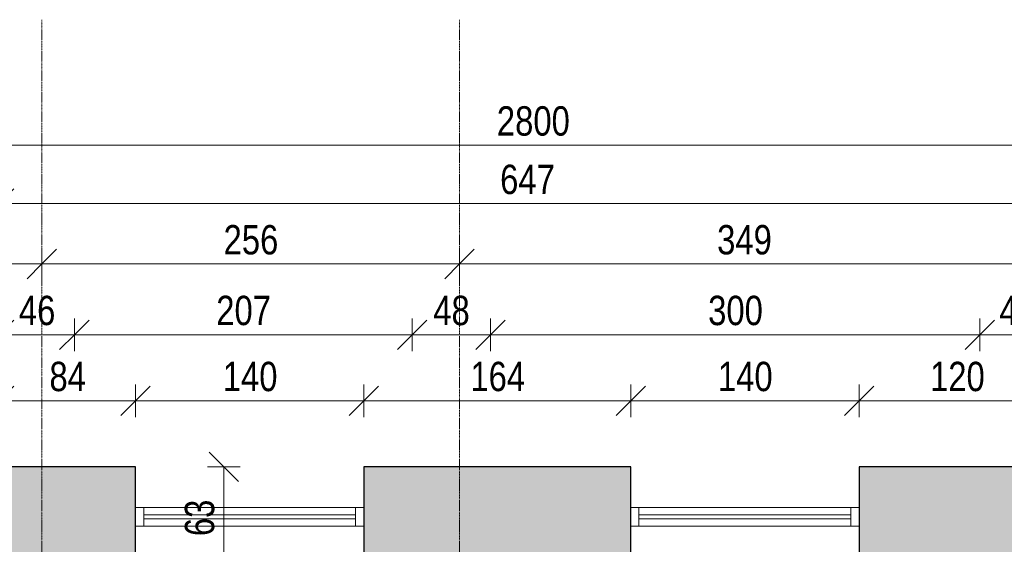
# Model space of a CAD drawing. Header units: centimetres. Extents: x 14811 to 18313, y -10850 to -8539.
# Tile 11 of 13: x 16206 to 16810, y -8860 to -8539. Entities that reach past the tile are written whole.
import ezdxf

# ---------------------------------------------------------------- set-up
doc = ezdxf.new("R2010")
doc.units = ezdxf.units.CM
doc.linetypes.add('Linia siatki', pattern=[0.9925, 0.47, -0.2175, 0.0875, -0.2175])
for name, color, linetype, lineweight in [('A-ANNO-DIMS', 211, 'Continuous', 9), ('A-ANNO-DIMS-100', 211, 'Continuous', 9), ('A-GLAZ', 151, 'Continuous', 9), ('A-WALL', 113, 'Continuous', 9), ('A-WALL-PATT', 111, 'Continuous', 25), ('S-GRID', 1, 'Continuous', 9)]:
    doc.layers.add(name, color=color, linetype=linetype, lineweight=lineweight)
doc.styles.add('Arial_2', font='arial.ttf', dxfattribs={"width": 0.8, "height": 18})
doc.dimstyles.new('Przekątna_-_1_8_mm_Arial', dxfattribs={"dimscale": 30.48, "dimtxt": 18.364669, "dimasz": 0.590551, "dimexe": 0.328084, "dimexo": 0.0625, "dimgap": 0.016404, "dimtad": 1, "dimdec": 0, "dimdsep": 46, "dimtxsty": 'Arial_2', "dimblk1": 'OBLIQUE', "dimblk2": 'OBLIQUE', "dimsah": 1, "dimcen": 0.09, "dimazin": 0, "dimtfac": 1, "dimtdec": 4, "dimtix": 1, "dimtmove": 0, "dimatfit": 3, "dimfxl": 0.328084, "dimfxlon": 1, "dimtvp": 1, "dimtolj": 1, "dimtzin": 0, "dimarcsym": 2})

# ---------------------------------------------------------------- blocks, each defined once
blk = doc.blocks.new('Aluminum_1 szybowe - OKNA NA KLATCE 140_490-541849-4_Poziom piętra inwentaryzacja')
at = {"layer": 'A-GLAZ', "lineweight": 18}
for p, q in [((-132.08, 11.66), (-137.16, 11.66)), ((-132.08, 0.23), (-132.08, 11.66)), ((-2.24, 7.21), (-132.08, 7.21)), ((-132.08, 7.21), (-132.08, 4.67)), ((2.84, 11.66), (-2.24, 11.66)), ((-2.24, 11.66), (-2.24, 0.23)), ((-2.24, 4.67), (-2.24, 7.21)), ((-137.16, 0.23), (-132.08, 0.23)), ((-132.08, 4.67), (-2.24, 4.67)), ((-2.24, 0.23), (2.84, 0.23))]:
    blk.add_line(p, q, dxfattribs=at)
at = {"layer": 'A-GLAZ'}
for p, q in [((-132.08, 11.66), (-2.24, 11.66)), ((-2.24, 0.23), (-132.08, 0.23))]:
    blk.add_line(p, q, dxfattribs=at)
blk = doc.blocks.new('DIMBLOCK6-4_Poziom piętra inwentaryzacja')
at = {"layer": 'A-ANNO-DIMS-100'}
for p, q in [((16193.62, -8772.22), (16193.62, -8762.22)), ((16277.12, -8772.22), (16277.12, -8762.22)), ((16193.62, -8772.22), (16202.62, -8763.22)), ((16277.12, -8772.22), (16286.12, -8763.22)), ((16193.62, -8772.22), (16184.62, -8781.22)), ((16193.62, -8772.22), (16277.12, -8772.22)), ((16193.62, -8772.22), (16193.62, -8782.22)), ((16277.12, -8772.22), (16268.12, -8781.22)), ((16277.12, -8772.22), (16277.12, -8782.22))]:
    blk.add_line(p, q, dxfattribs=at)
at = {"layer": 'A-ANNO-DIMS-100', "color": 0, "insert": (16224.35, -8748.36), "char_height": 18, "width": 26.4451, "attachment_point": 1, "line_spacing_factor": 0.941778, "style": 'Arial_2'}
blk.add_mtext('84', dxfattribs=at)
blk = doc.blocks.new('_Oblique')
at = {"color": 0, "linetype": 'ByBlock', "lineweight": -2}
blk.add_line((-0.5, -0.5), (0.5, 0.5), dxfattribs=at)
blk = doc.blocks.new('DIMBLOCK7-4_Poziom piętra inwentaryzacja')
at = {"layer": 'A-ANNO-DIMS-100'}
for p, q in [((16277.12, -8772.22), (16277.12, -8762.22)), ((16417.12, -8772.22), (16417.12, -8762.22)), ((16277.12, -8772.22), (16286.12, -8763.22)), ((16417.12, -8772.22), (16426.12, -8763.22)), ((16277.12, -8772.22), (16268.12, -8781.22)), ((16277.12, -8772.22), (16417.12, -8772.22)), ((16277.12, -8772.22), (16277.12, -8782.22)), ((16417.12, -8772.22), (16408.12, -8781.22)), ((16417.12, -8772.22), (16417.12, -8782.22))]:
    blk.add_line(p, q, dxfattribs=at)
at = {"layer": 'A-ANNO-DIMS-100', "color": 0, "insert": (16330.59, -8748.36), "char_height": 18, "width": 39.6677, "attachment_point": 1, "line_spacing_factor": 0.941778, "style": 'Arial_2'}
blk.add_mtext('140', dxfattribs=at)
blk = doc.blocks.new('DIMBLOCK8-4_Poziom piętra inwentaryzacja')
at = {"layer": 'A-ANNO-DIMS-100'}
for p, q in [((16417.12, -8772.22), (16417.12, -8762.22)), ((16580.62, -8772.22), (16580.62, -8762.22)), ((16417.12, -8772.22), (16426.12, -8763.22)), ((16580.62, -8772.22), (16589.62, -8763.22)), ((16417.12, -8772.22), (16408.12, -8781.22)), ((16417.12, -8772.22), (16580.62, -8772.22)), ((16417.12, -8772.22), (16417.12, -8782.22)), ((16580.62, -8772.22), (16571.62, -8781.22)), ((16580.62, -8772.22), (16580.62, -8782.22))]:
    blk.add_line(p, q, dxfattribs=at)
at = {"layer": 'A-ANNO-DIMS-100', "color": 0, "insert": (16482.34, -8748.36), "char_height": 18, "width": 39.6677, "attachment_point": 1, "line_spacing_factor": 0.941778, "style": 'Arial_2'}
blk.add_mtext('164', dxfattribs=at)
blk = doc.blocks.new('DIMBLOCK9-4_Poziom piętra inwentaryzacja')
at = {"layer": 'A-ANNO-DIMS-100'}
for p, q in [((16580.62, -8772.22), (16580.62, -8762.22)), ((16720.62, -8772.22), (16720.62, -8762.22)), ((16580.62, -8772.22), (16589.62, -8763.22)), ((16720.62, -8772.22), (16729.62, -8763.22)), ((16580.62, -8772.22), (16571.62, -8781.22)), ((16580.62, -8772.22), (16720.62, -8772.22)), ((16580.62, -8772.22), (16580.62, -8782.22)), ((16720.62, -8772.22), (16711.62, -8781.22)), ((16720.62, -8772.22), (16720.62, -8782.22))]:
    blk.add_line(p, q, dxfattribs=at)
at = {"layer": 'A-ANNO-DIMS-100', "color": 0, "insert": (16634.09, -8748.36), "char_height": 18, "width": 39.6677, "attachment_point": 1, "line_spacing_factor": 0.941778, "style": 'Arial_2'}
blk.add_mtext('140', dxfattribs=at)
blk = doc.blocks.new('DIMBLOCK10-4_Poziom piętra inwentaryzacja')
at = {"layer": 'A-ANNO-DIMS-100'}
for p, q in [((16720.62, -8772.22), (16720.62, -8762.22)), ((16840.62, -8772.22), (16840.62, -8762.22)), ((16720.62, -8772.22), (16729.62, -8763.22)), ((16840.62, -8772.22), (16849.62, -8763.22)), ((16720.62, -8772.22), (16711.62, -8781.22)), ((16720.62, -8772.22), (16840.62, -8772.22)), ((16720.62, -8772.22), (16720.62, -8782.22)), ((16840.62, -8772.22), (16831.62, -8781.22)), ((16840.62, -8772.22), (16840.62, -8782.22))]:
    blk.add_line(p, q, dxfattribs=at)
at = {"layer": 'A-ANNO-DIMS-100', "color": 0, "insert": (16764.09, -8748.36), "char_height": 18, "width": 39.6677, "attachment_point": 1, "line_spacing_factor": 0.941778, "style": 'Arial_2'}
blk.add_mtext('120', dxfattribs=at)
blk = doc.blocks.new('DIMBLOCK22-4_Poziom piętra inwentaryzacja')
at = {"layer": 'A-ANNO-DIMS-100'}
for p, q in [((16193.62, -8731.77), (16193.62, -8721.77)), ((16193.62, -8731.77), (16202.62, -8722.77)), ((16239.62, -8731.77), (16239.62, -8721.77)), ((16239.62, -8731.77), (16248.62, -8722.77)), ((16193.62, -8731.77), (16184.62, -8740.77)), ((16193.62, -8731.77), (16239.62, -8731.77)), ((16193.62, -8731.77), (16193.62, -8741.77)), ((16239.62, -8731.77), (16230.62, -8740.77)), ((16239.62, -8731.77), (16239.62, -8741.77))]:
    blk.add_line(p, q, dxfattribs=at)
at = {"layer": 'A-ANNO-DIMS-100', "color": 0, "insert": (16205.6, -8707.9), "char_height": 18, "width": 26.4451, "attachment_point": 1, "line_spacing_factor": 0.941778, "style": 'Arial_2'}
blk.add_mtext('46', dxfattribs=at)
blk = doc.blocks.new('DIMBLOCK23-4_Poziom piętra inwentaryzacja')
at = {"layer": 'A-ANNO-DIMS-100'}
for p, q in [((16239.62, -8731.77), (16239.62, -8721.77)), ((16239.62, -8731.77), (16248.62, -8722.77)), ((16446.62, -8731.77), (16446.62, -8721.77)), ((16446.62, -8731.77), (16455.62, -8722.77)), ((16239.62, -8731.77), (16230.62, -8740.77)), ((16239.62, -8731.77), (16446.62, -8731.77)), ((16239.62, -8731.77), (16239.62, -8741.77)), ((16446.62, -8731.77), (16437.62, -8740.77)), ((16446.62, -8731.77), (16446.62, -8741.77))]:
    blk.add_line(p, q, dxfattribs=at)
at = {"layer": 'A-ANNO-DIMS-100', "color": 0, "insert": (16326.59, -8707.9), "char_height": 18, "width": 39.6677, "attachment_point": 1, "line_spacing_factor": 0.941778, "style": 'Arial_2'}
blk.add_mtext('207', dxfattribs=at)
blk = doc.blocks.new('DIMBLOCK24-4_Poziom piętra inwentaryzacja')
at = {"layer": 'A-ANNO-DIMS-100'}
for p, q in [((16446.62, -8731.77), (16446.62, -8721.77)), ((16446.62, -8731.77), (16455.62, -8722.77)), ((16494.62, -8731.77), (16494.62, -8721.77)), ((16494.62, -8731.77), (16503.62, -8722.77)), ((16446.62, -8731.77), (16437.62, -8740.77)), ((16446.62, -8731.77), (16494.62, -8731.77)), ((16446.62, -8731.77), (16446.62, -8741.77)), ((16494.62, -8731.77), (16485.62, -8740.77)), ((16494.62, -8731.77), (16494.62, -8741.77))]:
    blk.add_line(p, q, dxfattribs=at)
at = {"layer": 'A-ANNO-DIMS-100', "color": 0, "insert": (16459.6, -8707.9), "char_height": 18, "width": 26.4451, "attachment_point": 1, "line_spacing_factor": 0.941778, "style": 'Arial_2'}
blk.add_mtext('48', dxfattribs=at)
blk = doc.blocks.new('DIMBLOCK25-4_Poziom piętra inwentaryzacja')
at = {"layer": 'A-ANNO-DIMS-100'}
for p, q in [((16494.62, -8731.77), (16494.62, -8721.77)), ((16494.62, -8731.77), (16503.62, -8722.77)), ((16794.62, -8731.77), (16794.62, -8721.77)), ((16794.62, -8731.77), (16803.62, -8722.77)), ((16494.62, -8731.77), (16485.62, -8740.77)), ((16494.62, -8731.77), (16794.62, -8731.77)), ((16494.62, -8731.77), (16494.62, -8741.77)), ((16794.62, -8731.77), (16785.62, -8740.77)), ((16794.62, -8731.77), (16794.62, -8741.77))]:
    blk.add_line(p, q, dxfattribs=at)
at = {"layer": 'A-ANNO-DIMS-100', "color": 0, "insert": (16628.09, -8707.9), "char_height": 18, "width": 39.6677, "attachment_point": 1, "line_spacing_factor": 0.941778, "style": 'Arial_2'}
blk.add_mtext('300', dxfattribs=at)
blk = doc.blocks.new('DIMBLOCK26-4_Poziom piętra inwentaryzacja')
at = {"layer": 'A-ANNO-DIMS-100'}
for p, q in [((16794.62, -8731.77), (16794.62, -8721.77)), ((16794.62, -8731.77), (16803.62, -8722.77)), ((16840.62, -8731.77), (16840.62, -8721.77)), ((16840.62, -8731.77), (16849.62, -8722.77)), ((16794.62, -8731.77), (16785.62, -8740.77)), ((16794.62, -8731.77), (16840.62, -8731.77)), ((16794.62, -8731.77), (16794.62, -8741.77)), ((16840.62, -8731.77), (16831.62, -8740.77)), ((16840.62, -8731.77), (16840.62, -8741.77))]:
    blk.add_line(p, q, dxfattribs=at)
at = {"layer": 'A-ANNO-DIMS-100', "color": 0, "insert": (16806.6, -8707.9), "char_height": 18, "width": 26.4451, "attachment_point": 1, "line_spacing_factor": 0.941778, "style": 'Arial_2'}
blk.add_mtext('46', dxfattribs=at)
blk = doc.blocks.new('DIMBLOCK33-4_Poziom piętra inwentaryzacja')
at = {"layer": 'A-ANNO-DIMS-100'}
for p, q in [((15688.62, -8688.43), (15688.62, -8678.43)), ((15688.62, -8688.43), (15697.62, -8679.43)), ((16219.62, -8688.43), (16219.62, -8678.43)), ((16219.62, -8688.43), (16228.62, -8679.43)), ((15688.62, -8688.43), (15679.62, -8697.43)), ((15688.62, -8688.43), (16219.62, -8688.43)), ((15688.62, -8688.43), (15688.62, -8698.43)), ((16219.62, -8688.43), (16210.62, -8697.43)), ((16219.62, -8688.43), (16219.62, -8698.43))]:
    blk.add_line(p, q, dxfattribs=at)
at = {"layer": 'A-ANNO-DIMS-100', "color": 0, "insert": (15937.59, -8664.56), "char_height": 18, "width": 39.6677, "attachment_point": 1, "line_spacing_factor": 0.941778, "style": 'Arial_2'}
blk.add_mtext('531', dxfattribs=at)
blk = doc.blocks.new('DIMBLOCK34-4_Poziom piętra inwentaryzacja')
at = {"layer": 'A-ANNO-DIMS-100'}
for p, q in [((16219.62, -8688.43), (16219.62, -8678.43)), ((16219.62, -8688.43), (16228.62, -8679.43)), ((16475.62, -8688.43), (16475.62, -8678.43)), ((16475.62, -8688.43), (16484.62, -8679.43)), ((16219.62, -8688.43), (16210.62, -8697.43)), ((16219.62, -8688.43), (16475.62, -8688.43)), ((16219.62, -8688.43), (16219.62, -8698.43)), ((16475.62, -8688.43), (16466.62, -8697.43)), ((16475.62, -8688.43), (16475.62, -8698.43))]:
    blk.add_line(p, q, dxfattribs=at)
at = {"layer": 'A-ANNO-DIMS-100', "color": 0, "insert": (16331.09, -8664.56), "char_height": 18, "width": 39.6677, "attachment_point": 1, "line_spacing_factor": 0.941778, "style": 'Arial_2'}
blk.add_mtext('256', dxfattribs=at)
blk = doc.blocks.new('DIMBLOCK35-4_Poziom piętra inwentaryzacja')
at = {"layer": 'A-ANNO-DIMS-100'}
for p, q in [((16475.62, -8688.43), (16475.62, -8678.43)), ((16475.62, -8688.43), (16484.62, -8679.43)), ((16824.62, -8688.43), (16824.62, -8678.43)), ((16824.62, -8688.43), (16833.62, -8679.43)), ((16475.62, -8688.43), (16466.62, -8697.43)), ((16475.62, -8688.43), (16824.62, -8688.43)), ((16475.62, -8688.43), (16475.62, -8698.43)), ((16824.62, -8688.43), (16815.62, -8697.43)), ((16824.62, -8688.43), (16824.62, -8698.43))]:
    blk.add_line(p, q, dxfattribs=at)
at = {"layer": 'A-ANNO-DIMS-100', "color": 0, "insert": (16633.59, -8664.56), "char_height": 18, "width": 39.6677, "attachment_point": 1, "line_spacing_factor": 0.941778, "style": 'Arial_2'}
blk.add_mtext('349', dxfattribs=at)
blk = doc.blocks.new('DIMBLOCK40-4_Poziom piętra inwentaryzacja')
at = {"layer": 'A-ANNO-DIMS-100'}
for p, q in [((16193.62, -8651.45), (16193.62, -8641.45)), ((16840.62, -8651.45), (16840.62, -8641.45)), ((16193.62, -8651.45), (16202.62, -8642.45)), ((16840.62, -8651.45), (16849.62, -8642.45)), ((16193.62, -8651.45), (16184.62, -8660.45)), ((16193.62, -8651.45), (16840.62, -8651.45)), ((16193.62, -8651.45), (16193.62, -8661.45)), ((16840.62, -8651.45), (16831.62, -8660.45)), ((16840.62, -8651.45), (16840.62, -8661.45))]:
    blk.add_line(p, q, dxfattribs=at)
at = {"layer": 'A-ANNO-DIMS-100', "color": 0, "insert": (16500.59, -8627.58), "char_height": 18, "width": 39.6677, "attachment_point": 1, "line_spacing_factor": 0.941778, "style": 'Arial_2'}
blk.add_mtext('647', dxfattribs=at)
blk = doc.blocks.new('DIMBLOCK42-4_Poziom piętra inwentaryzacja')
at = {"layer": 'A-ANNO-DIMS-100'}
for p, q in [((15120.62, -8615.64), (15120.62, -8605.64)), ((17920.62, -8615.64), (17920.62, -8605.64)), ((15120.62, -8615.64), (15129.62, -8606.64)), ((17920.62, -8615.64), (17929.62, -8606.64)), ((15120.62, -8615.64), (15111.62, -8624.64)), ((15120.62, -8615.64), (17920.62, -8615.64)), ((15120.62, -8615.64), (15120.62, -8625.64)), ((17920.62, -8615.64), (17911.62, -8624.64)), ((17920.62, -8615.64), (17920.62, -8625.64))]:
    blk.add_line(p, q, dxfattribs=at)
at = {"layer": 'A-ANNO-DIMS-100', "color": 0, "insert": (16498.58, -8591.77), "char_height": 18, "width": 52.8902, "attachment_point": 1, "line_spacing_factor": 0.941778, "style": 'Arial_2'}
blk.add_mtext('2800', dxfattribs=at)
blk = doc.blocks.new('DIMBLOCK158-4_Poziom piętra inwentaryzacja')
at = {"layer": 'A-ANNO-DIMS-100'}
for p, q in [((16331.2, -8812.71), (16322.2, -8803.71)), ((16331.2, -8812.71), (16321.2, -8812.71)), ((16331.2, -8875.71), (16331.2, -8812.71)), ((16331.2, -8812.71), (16340.2, -8821.71)), ((16331.2, -8812.71), (16341.2, -8812.71)), ((16331.2, -8875.71), (16322.2, -8866.71)), ((16331.2, -8875.71), (16321.2, -8875.71)), ((16331.2, -8875.71), (16340.2, -8884.71)), ((16331.2, -8875.71), (16341.2, -8875.71))]:
    blk.add_line(p, q, dxfattribs=at)
at = {"layer": 'A-ANNO-DIMS-100', "color": 0, "insert": (16307.34, -8855.23), "char_height": 18, "width": 26.4451, "attachment_point": 1, "rotation": 90, "line_spacing_factor": 0.941778, "style": 'Arial_2'}
blk.add_mtext('63', dxfattribs=at)

msp = doc.modelspace()

# ---------------------------------------------------------------- hatches: boundary and pattern name
at = {"layer": 'A-WALL-PATT', "lineweight": 9}
h = msp.add_hatch(color=256, dxfattribs=at)
h.paths.add_polyline_path([(16209.03, -10415.71), (16239.62, -10415.71), (16239.62, -9561.71), (16193.62, -9561.71), (16193.62, -10415.71)])
h.paths.add_polyline_path([(16194.62, -9416.71), (16239.62, -9416.71), (16239.62, -8812.71), (16193.62, -8812.71), (16193.62, -9416.71)])
h = msp.add_hatch(color=256, dxfattribs=at)
h.paths.add_polyline_path([(16742.11, -8875.71), (16794.62, -8875.71), (16794.62, -8812.71), (16720.62, -8812.71), (16720.62, -8875.71)])
h.paths.add_polyline_path([(16494.62, -8875.71), (16580.62, -8875.71), (16580.62, -8812.71), (16417.12, -8812.71), (16417.12, -8875.71), (16475.57, -8875.71)])
h.paths.add_polyline_path([(16277.12, -8875.71), (16277.12, -8812.71), (16239.62, -8812.71), (16239.62, -8875.71), (16262.33, -8875.71)])
h = msp.add_hatch(color=256, dxfattribs=at)
h.paths.add_polyline_path([(16840.62, -10352.71), (16840.62, -9574.71), (16794.62, -9574.71), (16794.62, -10352.71)])
h.paths.add_polyline_path([(16824.62, -9429.71), (16840.62, -9429.71), (16840.62, -8812.71), (16794.62, -8812.71), (16794.62, -9429.71)])

# ---------------------------------------------------------------- linework, layer by layer
at = {"layer": 'A-WALL', "lineweight": 25}
for p, q in [((16277.12, -8812.71), (16193.62, -8812.71)), ((16277.12, -8875.71), (16277.12, -8812.71)), ((16580.62, -8812.71), (16417.12, -8812.71)), ((16417.12, -8812.71), (16417.12, -8875.71)), ((16580.62, -8875.71), (16580.62, -8812.71)), ((16840.62, -8812.71), (16720.62, -8812.71)), ((16720.62, -8812.71), (16720.62, -8875.71))]:
    msp.add_line(p, q, dxfattribs=at)
at = {"layer": 'S-GRID', "linetype": 'Linia siatki'}
for p, q in [((16219.62, -8538.72), (16219.62, -10790.24)), ((16475.62, -8538.72), (16475.62, -10790.24))]:
    msp.add_line(p, q, dxfattribs=at)

# ---------------------------------------------------------------- block references
at = {"layer": 'A-GLAZ'}
for p in [(16414.28, -8849.37), (16717.78, -8849.37)]:
    msp.add_blockref('Aluminum_1 szybowe - OKNA NA KLATCE 140_490-541849-4_Poziom piętra inwentaryzacja', p, dxfattribs=at)

# ---------------------------------------------------------------- dimensions: what is measured, and where the dimension line sits
at = {"layer": 'A-ANNO-DIMS'}
for base, p1, p2, override, picture, middle in [((17920.62, -8615.64), (15120.62, -8625.64), (17920.62, -8625.64), {"dimpost": '<>', "dimfxl": 2800}, 'DIMBLOCK42-4_Poziom piętra inwentaryzacja', (16520.62, -8605.95)), ((16840.62, -8651.45), (16193.62, -8661.45), (16840.62, -8661.45), {"dimpost": '<>', "dimfxl": 647}, 'DIMBLOCK40-4_Poziom piętra inwentaryzacja', (16517.12, -8641.76)), ((16219.62, -8688.43), (15688.62, -8678.43), (16219.62, -8678.43), {"dimpost": '<>', "dimfxl": 531}, 'DIMBLOCK33-4_Poziom piętra inwentaryzacja', (15954.12, -8678.74)), ((16475.62, -8688.43), (16219.62, -8678.43), (16475.62, -8678.43), {"dimpost": '<>', "dimfxl": 256}, 'DIMBLOCK34-4_Poziom piętra inwentaryzacja', (16347.62, -8678.74)), ((16824.62, -8688.43), (16475.62, -8678.43), (16824.62, -8678.43), {"dimpost": '<>', "dimfxl": 349}, 'DIMBLOCK35-4_Poziom piętra inwentaryzacja', (16650.12, -8678.74)), ((16239.62, -8731.77), (16193.62, -8741.77), (16239.62, -8741.77), {"dimpost": '<>', "dimfxl": 46}, 'DIMBLOCK22-4_Poziom piętra inwentaryzacja', (16216.62, -8722.07)), ((16446.62, -8731.77), (16239.62, -8741.77), (16446.62, -8741.77), {"dimpost": '<>', "dimfxl": 207}, 'DIMBLOCK23-4_Poziom piętra inwentaryzacja', (16343.12, -8722.07)), ((16494.62, -8731.77), (16446.62, -8741.77), (16494.62, -8741.77), {"dimpost": '<>', "dimfxl": 48}, 'DIMBLOCK24-4_Poziom piętra inwentaryzacja', (16470.62, -8722.07)), ((16794.62, -8731.77), (16494.62, -8741.77), (16794.62, -8741.77), {"dimpost": '<>', "dimfxl": 300}, 'DIMBLOCK25-4_Poziom piętra inwentaryzacja', (16644.62, -8722.07)), ((16840.62, -8731.77), (16794.62, -8741.77), (16840.62, -8741.77), {"dimpost": '<>', "dimfxl": 46}, 'DIMBLOCK26-4_Poziom piętra inwentaryzacja', (16817.62, -8722.07)), ((16277.12255481, -8772.22333035), (16193.62255481, -8782.22333035), (16277.12255481, -8782.22333035), {"dimpost": '<>', "dimfxl": 83.5}, 'DIMBLOCK6-4_Poziom piętra inwentaryzacja', (16235.37255481, -8762.53301652)), ((16417.12, -8772.22), (16277.12, -8782.22), (16417.12, -8782.22), {"dimpost": '<>', "dimfxl": 140}, 'DIMBLOCK7-4_Poziom piętra inwentaryzacja', (16347.12, -8762.53)), ((16580.62255481, -8772.22333035), (16417.12255481, -8782.22333035), (16580.62255481, -8782.22333035), {"dimpost": '<>', "dimfxl": 163.5}, 'DIMBLOCK8-4_Poziom piętra inwentaryzacja', (16498.87255481, -8762.53301652)), ((16720.62, -8772.22), (16580.62, -8782.22), (16720.62, -8782.22), {"dimpost": '<>', "dimfxl": 140}, 'DIMBLOCK9-4_Poziom piętra inwentaryzacja', (16650.62, -8762.53)), ((16840.62, -8772.22), (16720.62, -8782.22), (16840.62, -8782.22), {"dimpost": '<>', "dimfxl": 120}, 'DIMBLOCK10-4_Poziom piętra inwentaryzacja', (16780.62, -8762.53))]:
    dim = msp.add_linear_dim(base=base, p1=p1, p2=p2, dimstyle='Przekątna_-_1_8_mm_Arial', override=override, dxfattribs=at)
    dim.commit()
    dim.dimension.update_dxf_attribs({"geometry": picture, "text_midpoint": middle})
dim = msp.add_linear_dim(base=(16331.2, -8812.71), p1=(16321.2, -8875.71), p2=(16321.2, -8812.71), angle=90, dimstyle='Przekątna_-_1_8_mm_Arial', override={"dimpost": '<>', "dimfxl": 63}, dxfattribs=at)
dim.commit()
dim.dimension.update_dxf_attribs({"geometry": 'DIMBLOCK158-4_Poziom piętra inwentaryzacja', "text_midpoint": (16321.51, -8844.21)})

doc.saveas('drawing.dxf')
